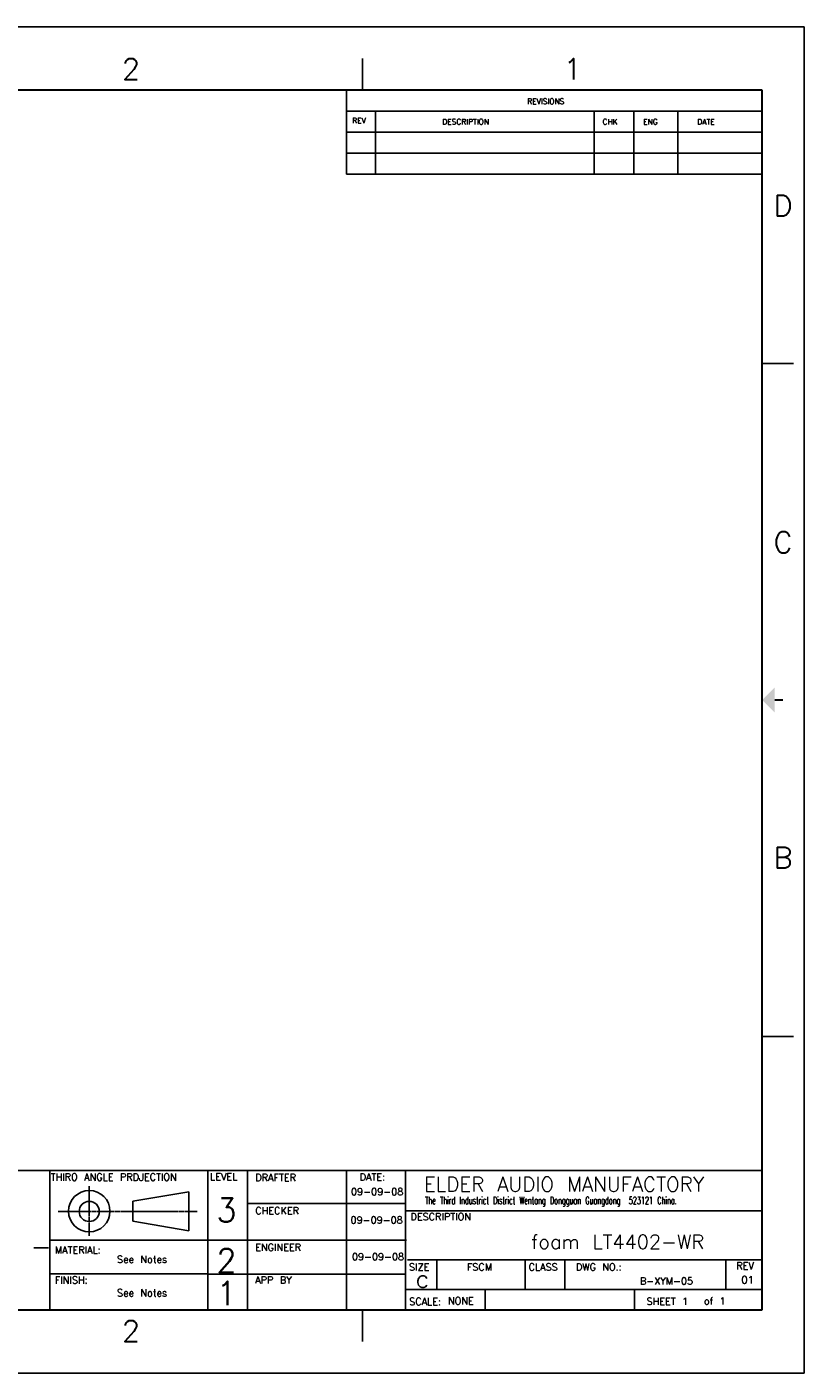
# Model space of a CAD drawing. Extents: x 7681 to 10331, y -1434 to 565.
# Tile 2 of 2: x 9177 to 10331, y -1434 to 565. Entities that reach past the tile are written whole.
import ezdxf
from ezdxf.enums import TextEntityAlignment as Align

# ---------------------------------------------------------------- set-up
doc = ezdxf.new("R2010")
doc.units = 0
doc.header["$LTSCALE"] = 7
doc.header["$MEASUREMENT"] = 0
doc.linetypes.add('CENTER', pattern=[0.6, 0.375, -0.075, 0.075, -0.075])
doc.layers.get('0').update_dxf_attribs({"linetype": 'CONTINUOUS'})
doc.layers.add('6文本', color=5, linetype='CONTINUOUS')
doc.layers.add('Title Block', color=7, linetype='CONTINUOUS')
doc.styles.add('Roman', font='romans')
doc.styles.get("Standard").update_dxf_attribs({"font": 'txt', "bigfont": 'gbcbig.shx'})
doc.styles.add('TXT', font='txt.shx', dxfattribs={"width": 0.7, "bigfont": 'INTECAD.SHX'})

msp = doc.modelspace()

# ---------------------------------------------------------------- linework, layer by layer
for p, q in [((9019.39, -1133.66), (10268.41, -1133.66)), ((9210.48, -1133.66), (9210.48, -1340.71)), ((9445.57, -1133.66), (9445.57, -1339.39)), ((9504.01, -1134.99), (9504.01, -1340.71)), ((9651.44, -1134.99), (9651.44, -1340.71)), ((9739.1, -1134.99), (9739.1, -1340.71)), ((9505.34, -1182.77), (9739.1, -1182.77)), ((9740.42, -1193.39), (10268.41, -1193.39)), ((9210.48, -1237.19), (9740.42, -1237.19)), ((9741.75, -1266.39), (10268.41, -1266.39)), ((9785.27, -1266.37), (9785.27, -1309.86)), ((9916.42, -1267.51), (9916.42, -1309.86)), ((9975.41, -1266.94), (9975.41, -1309.86)), ((10214.58, -1266.94), (10214.58, -1310.44)), ((9210.48, -1287.01), (9445.57, -1287.01)), ((9445.57, -1287.62), (9737.77, -1287.62)), ((9740.42, -1310.19), (10268.41, -1310.19)), ((9857.43, -1309.86), (9857.43, -1340.2))]:
    msp.add_line(p, q)
at = {"linetype": 'CENTER'}
for p, q in [((9269.23, -1157), (9269.23, -1230.79)), ((9222.98, -1194.33), (9429.55, -1194.33))]:
    msp.add_line(p, q, dxfattribs=at)
at = {"linetype": 'Continuous'}
for p, q in [((9334.16, -1179.11), (9416.91, -1165.04)), ((9334.16, -1208.97), (9334.16, -1179.11)), ((9416.91, -1165.04), (9416.91, -1223.04)), ((9416.91, -1223.04), (9334.16, -1208.68))]:
    msp.add_line(p, q, dxfattribs=at)
for centre, radius in [((9269.23, -1194.04), 30.74), ((9269.23, -1194.33), 14.94)]:
    msp.add_circle(centre, radius, dxfattribs=at)
at = {"layer": 'Title Block'}
for p, q in [((10330.9, 564.96), (7706.68, 564.96)), ((10330.9, -1434.44), (10330.9, 564.96)), ((9674.84, 471.24), (9674.84, 518.1)), ((9651.07, 471.24), (9651.07, 346.28)), ((9651.07, 440), (10268.41, 440)), ((9694.31, 346.28), (9694.31, 440)), ((10018.96, 346.28), (10018.96, 440)), ((10078.08, 346.28), (10078.08, 440)), ((10143.45, 346.28), (10143.45, 440)), ((9651.07, 408.76), (10268.41, 408.76)), ((9651.07, 377.52), (10268.41, 377.52)), ((9651.07, 346.28), (10268.41, 346.28)), ((10268.41, 65.11), (10315.28, 65.11)), ((10268.41, -934.59), (10315.28, -934.59)), ((9186.86, -1248.17), (9208.79, -1248.17)), ((10079.2, -1340.71), (10079.2, -1310.19)), ((9674.84, -1387.58), (9674.84, -1340.71)), ((7706.68, -1434.44), (10330.9, -1434.44))]:
    msp.add_line(p, q, dxfattribs=at)
at = {"layer": 'Title Block', "lineweight": 30}
for p, q in [((10268.41, 471.24), (7769.16, 471.24)), ((10268.41, -1340.71), (10268.41, 471.24)), ((7769.16, -1340.71), (10268.41, -1340.71))]:
    msp.add_line(p, q, dxfattribs=at)
at = {"layer": 'Title Block', "const_width": 2.5}
msp.add_lwpolyline([(10299.65, -434.74), (10287.16, -434.74)], dxfattribs=at)
at = {"layer": 'Title Block'}
msp.add_solid([(10287.16, -453.48), (10287.16, -415.99), (10268.41, -434.74)], dxfattribs=at)

# ---------------------------------------------------------------- texts
at = {"layer": '6文本', "style": 'Roman'}
for s, p in [('2', (9331.19, 502.48)), ('1', (9987.25, 502.48)), ('D', (10299.65, 299.42)), ('C', (10299.65, -200.43)), ('B', (10299.65, -669.04)), ('2', (9331.19, -1371.96))]:
    msp.add_text(s, height=31.24, dxfattribs=at).set_placement(p, align=Align.MIDDLE_CENTER)
for s, height, p in [('REVISIONS', 8.123, (9919.79, 450.31)), ('REV', 8.123, (9659.73, 421.79)), ('DESCRIPTION', 8.1226, (9793.57, 420.05)), ('CHK', 8.123, (10031.59, 420.05)), ('ENG', 8.123, (10091.92, 420.05)), ('DATE', 8.123, (10172.36, 420.05))]:
    msp.add_text(s, height=height, dxfattribs=at).set_placement(p)
at = {"layer": '6文本'}
for s, height, p in [('THIRO ANGLE PRDJECTION', 10.5339, (9211.99, -1148.67)), ('LEVEL', 10.534, (9448.56, -1148.03)), ('DRAFTER', 10.534, (9515.75, -1149.23)), ('DATE:', 10.534, (9670.81, -1148.6)), ('ELDER AUDIO MANUFACTORY', 21.6, (9766.17, -1164.79)), ('3', 35.11, (9458.01, -1209.94)), ('09-09-08', 10.534, (9658.01, -1170.42)), ('CHECKER', 10.534, (9515.75, -1198.37)), ('DESCRIPTION', 10.5339, (9746.29, -1207.44)), ('09-09-08', 10.534, (9657.2, -1212.41)), ('MATERIAL:', 10.534, (9218.09, -1256.95)), ('2', 35.11, (9458.01, -1284.87)), ('ENGINEER', 10.534, (9515.75, -1253.06)), ('09-09-08', 10.534, (9659.25, -1266.91)), ('See Notes', 10.534, (9310.51, -1270.71)), ('SIZE', 10.534, (9744.13, -1282.21)), ('FSCM', 10.534, (9830.04, -1282.21)), ('CLASS', 10.534, (9921.61, -1282.21)), ('DWG NO.:', 10.534, (9991.99, -1282.31)), ('REV', 10.534, (10230.15, -1280.39)), ('FINISH:', 10.534, (9218.09, -1301.64)), ('1', 35.11, (9458.01, -1333.52)), ('APP BY', 10.534, (9515.75, -1301.41)), ('c', 26.33, (9753.91, -1307.53)), ('B-XYM-05', 10.534, (10087.04, -1302.95)), ('See Notes', 10.534, (9310.51, -1320.53)), ('SCALE:', 10.534, (9744.34, -1333.42)), ('NONE', 10.534, (9801.85, -1332.42)), ('SHEET 1', 10.534, (10096.84, -1333.05)), ('of 1', 10.534, (10182.03, -1332.63))]:
    msp.add_text(s, height=height, dxfattribs=at).set_placement(p)
at = {"layer": '6文本', "width": 0.65}
msp.add_text('The Third Industrict District Wentang Dongguan Guangdong  523121 China.', height=10.8, dxfattribs=at).set_placement((9768.04, -1183.43))
at = {"layer": '6文本', "color": 0, "linetype": 'Continuous', "oblique": 0.00002}
msp.add_text('01', height=11.179, dxfattribs=at).set_placement((10237.51, -1301.56))
at = {"layer": '6文本', "insert": (7840.74, -415.75), "char_height": 25, "width": 5091.6519, "attachment_point": 1, "style": 'TXT'}
msp.add_mtext('{\\fArial|b0|i0|c0|p34;HD-525B Adhesive\\P\\P1. Performance Index\\P\\H0.75x;   \\P   Appearance: black viscous liquid\\P\\fTimes New Roman|b0|i0|c0|p18;   \\fArial|b0|i0|c0|p34;Viscosity: 10000-15000(cps/25\\fTimes New Roman|b0|i0|c0|p18;℃\\fArial|b0|i0|c0|p34;)  \\P   Specific weight: 0.9\\fSimSun|b0|i0|c134|p2;2±\\fArial|b0|i0|c0|p34;0.02(g/cm3,20\\fSimSun|b0|i0|c134|p2;℃\\fArial|b0|i0|c0|p34;) \\P   Frozen composition: 30\\fSimSun|b0|i0|c134|p2;±\\fArial|b0|i0|c0|p34;2%\\P   Primary drying time: 2 hrs (25\\fSimSun|b0|i0|c134|p2;℃\\fArial|b0|i0|c0|p34;)\\P   Validity: 6 months (25\\fSimSun|b0|i0|c134|p2;℃\\fArial|b0|i0|c0|p34;)\\P\\H1.333x;2. Usage\\P\\pi40;\\H0.75x;Both manual operation and using the machine to rubberize will be available.\\P\\pi0;\\P\\H1.333x;3. Cautions\\P\\pi-40,l40;\\H0.75x;1). When using the toluol as the diluents, do not use it until keep it away for 2 hours.\\P\\pi0,l0;2). Keep the workplace well-ventilated.\\P3). Keep far away from fire when using and storing.\\P4). Keep your skin far away from this item, and never touch it.\\P   If it happens, wash your skin immediately using the suds.\\P\\pi-40,l40;5). Keep this item in dry and cool place, and keep the storing temperature under 25\\fSimSun|b0|i0|c134|p2;℃\\fArial|b0|i0|c0|p34;.\\P\\pi0,l0;\\P\\H1.333x;4. Packing specification\\P\\H0.75x;   15Kg/bucket.}', dxfattribs=at)
at = {"layer": '6文本', "insert": (9925.42, -1228.91), "char_height": 21.0678, "attachment_point": 1}
msp.add_mtext('foam LT4402-WR', dxfattribs=at)

doc.saveas('drawing.dxf')
